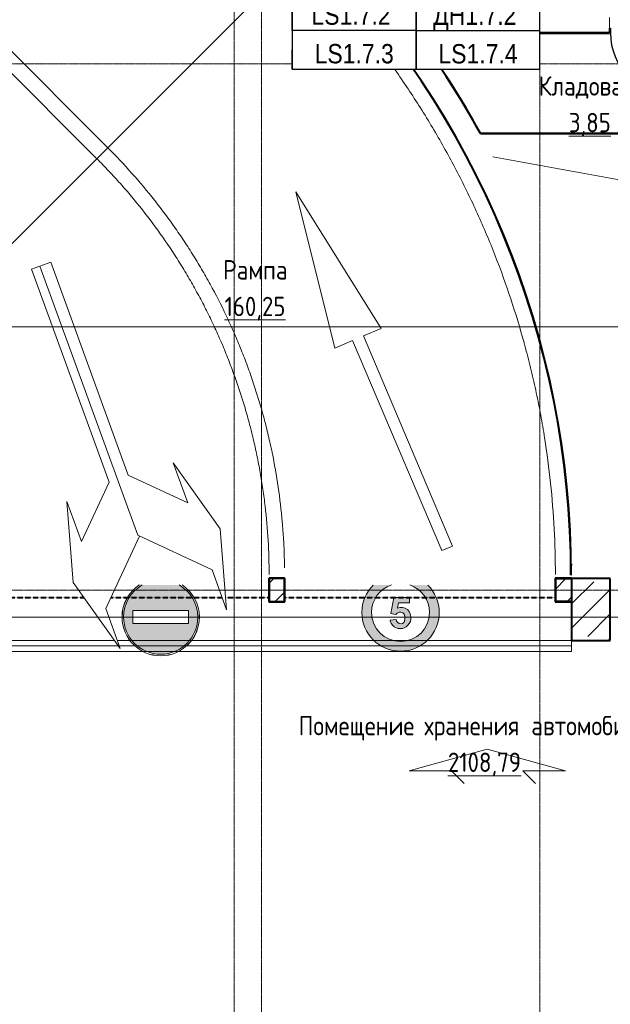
# Model space of a CAD drawing. Header units: millimetres. Extents: x -290 to 116110, y -2975 to 80225.
# Tile 128 of 247: x 48466 to 56100, y 43108 to 55832. Entities that reach past the tile are written whole.
import ezdxf
from ezdxf.enums import TextEntityAlignment as Align

# ---------------------------------------------------------------- set-up
doc = ezdxf.new("R2018")
doc.units = ezdxf.units.MM
doc.set_wipeout_variables(frame=1)
for name, pattern in [('ADSK_Линия сетки', [25, 20, -2.5, 0, -2.5]), ('ADSK_Линия сетки_2_', [25, 20, -2.5, 0, -2.5]), ('ADSK_Штриховая_ш3 п1_5', [4.5, 3, -1.5]), ('Штрих_3_1_5_', [4.5, 3, -1.5]), ('Штрихпунктир 15 х 2 х 2 мм', [19, 15, -2, 0, -2])]:
    doc.linetypes.add(name, pattern=pattern)
doc.layers.add('_Разделитель помещений_', color=4, linetype='ADSK_Штриховая_ш3 п1_5', lineweight=40, true_color=0x00ffff)
for name, color, linetype, lineweight in [('Двери', 7, 'Continuous', 18), ('Каркас_Импост', 7, 'Continuous', 30), ('КИП_выноска', 6, 'Continuous', 25), ('Марки помещений', 7, 'Continuous', 20), ('Монтажный зазор', 7, 'Continuous', 30), ('Несущие колонны', 7, 'Continuous', 18), ('Оборудование', 7, 'Continuous', 18), ('Оси', 7, 'Continuous', 9), ('Панель', 7, 'Continuous', 30), ('Парковка', 7, 'Continuous', 18), ('Перекрытия', 7, 'Continuous', 18), ('Стены разрез', 7, 'Continuous', 40), ('Тонкие линии', 7, 'Continuous', 18)]:
    doc.layers.add(name, color=color, linetype=linetype, lineweight=lineweight)
doc.styles.add('Arial', font='arial.ttf', dxfattribs={"width": 0.85, "height": 350})
doc.styles.add('GOST 2.304', font='simplex.shx', dxfattribs={"width": 0.65, "oblique": 15})
doc.styles.add('GOST Common', font='GOST_Common.ttf', dxfattribs={"width": 0.9, "height": 250})
doc.styles.get("Standard").update_dxf_attribs({"font": 'arial.ttf'})

# ---------------------------------------------------------------- blocks, each defined once
blk = doc.blocks.new('101_Дверь_Однопольная - _ПЧ_740х2100_Кладовая_Пр-3601929-B2_-11_400__На лист секция 4_-11_400')
at = {"layer": 'Каркас_Импост', "color": 253, "true_color": 0xaaaaaa}
for p, q in [((-400, 100), (-390, 100)), ((-400, 40), (-400, 100)), ((-389, 40), (-400, 40)), ((-390, 100), (-390, 60)), ((-390, 60), (-389, 60)), ((-389, 60), (-389, 40)), ((389, 60), (390, 60)), ((389, 40), (389, 60)), ((400, 40), (389, 40)), ((390, 100), (400, 100)), ((390, 60), (390, 100)), ((400, 100), (400, 40))]:
    blk.add_line(p, q, dxfattribs=at)
at = {"layer": 'Монтажный зазор', "color": 253, "true_color": 0xaaaaaa}
for p, q in [((-401, 100), (-400, 100)), ((-401, 40), (-401, 100)), ((-400, 40), (-401, 40)), ((-400, 100), (-400, 40)), ((400, 40), (400, 100)), ((400, 100), (401, 100)), ((401, 40), (400, 40)), ((401, 100), (401, 40))]:
    blk.add_line(p, q, dxfattribs=at)
at = {"layer": 'Панель', "color": 253, "true_color": 0xaaaaaa}
for p, q in [((-390, 880), (-350, 880)), ((-390, 100), (-390, 880)), ((-350, 880), (-350, 100)), ((-350, 100), (-390, 100))]:
    blk.add_line(p, q, dxfattribs=at)
blk.add_arc((-390, 100), 780, 0, 90, dxfattribs=at)
blk = doc.blocks.new('Канал RECYFIX - PolyMax Basic ЛВ-10_16_16-ПП-3515387-B2_-11_400__На лист секция 4_-11_400')
at = {"layer": 'Оборудование', "color": 253, "lineweight": 9, "true_color": 0xaaaaaa}
for p, q in [((0, 73), (2502, 73)), ((0, -73), (0, 73)), ((0, 0), (2554, 0)), ((2539, 73), (8410, 73)), ((2566, 0), (8410, 0)), ((8410, 73), (8410, -73)), ((8410, -73), (0, -73))]:
    blk.add_line(p, q, dxfattribs=at)
blk = doc.blocks.new('199_Паркинг_Дорожная разметка - Стрелка_Поворот-4798527-B2_-11_400__На лист секция 4_-11_400')
at = {"layer": 'Парковка', "color": 253, "true_color": 0xaaaaaa}
for p, q in [((495, 1490), (215, 2500)), ((215, 2500), (215, 1950)), ((215, 1950), (51, 1786)), ((215, 480), (495, 1490)), ((51, 866), (215, 1030)), ((215, 1030), (215, 480)), ((-535, -1741), (-535, -2500)), ((-385, -2500), (-385, -1741)), ((-535, -2500), (-385, -2500))]:
    blk.add_line(p, q, dxfattribs=at)
blk = doc.blocks.new('199_Паркинг_Дорожные знаки - Въезд запрещен-5478925-B2_-11_400__На лист секция 4_-11_400')
at = {"layer": 'Парковка', "true_color": 0xffe2e2}
h = blk.add_hatch(color=7, dxfattribs=at)
h.paths.add_polyline_path([(-77, -470), (90, -470), (148, -456), (218, -427), (282, -388), (339, -339), (388, -282), (427, -218), (456, -148), (473, -75), (479, 0), (473, 75), (456, 148), (427, 218), (388, 282), (339, 339), (282, 388), (237, 415), (-237, 415), (-282, 388), (-339, 339), (-388, 282), (-427, 218), (-456, 148), (-473, 75), (-479, 0), (-473, -75), (-456, -148), (-427, -218), (-388, -282), (-339, -339), (-282, -388), (-218, -427), (-144, -457), (-89, -470)])
h.paths.add_polyline_path([(168, -470), (227, -446), (294, -405), (354, -354), (405, -294), (446, -227), (476, -155), (494, -78), (500, 0), (494, 78), (476, 155), (446, 227), (405, 294), (354, 354), (294, 405), (293, 404), (353, 353), (404, 293), (445, 227), (475, 154), (493, 78), (499, 0), (493, -78), (475, -154), (445, -227), (404, -293), (353, -353), (293, -404), (227, -445), (167, -470)])
h.paths.add_polyline_path([(-166, -470), (-227, -445), (-293, -404), (-353, -353), (-404, -293), (-445, -227), (-475, -154), (-493, -78), (-499, 0), (-493, 78), (-475, 154), (-445, 227), (-404, 293), (-353, 353), (-293, 404), (-294, 405), (-354, 354), (-405, 294), (-446, 227), (-476, 155), (-494, 78), (-500, 0), (-494, -78), (-476, -155), (-446, -227), (-405, -294), (-354, -354), (-294, -405), (-227, -446), (-167, -470)])
h.paths.add_polyline_path([(208, -84), (-359, -84), (-359, 84), (359, 84), (359, -84)])
at = {"layer": 'Парковка', "color": 253, "true_color": 0xaaaaaa}
for p, q in [((359, 84), (-359, 84)), ((-359, 84), (-359, -84)), ((-359, -84), (-359, 84)), ((-359, 84), (359, 84)), ((359, -84), (359, 84)), ((359, 84), (359, -84)), ((-359, -84), (359, -84)), ((359, -84), (-359, -84))]:
    blk.add_line(p, q, dxfattribs=at)
for radius, start, end in [(500, 123.6967, 180), (499, 123.5446, 180), (499, 123.5446, 180), (479, 119.7354, 180), (479, 119.7354, 180), (479, 0, 60.2646), (479, 360, 60.2646), (499, 360, 56.4554), (499, 0, 56.4554), (500, 360, 56.3033), (500, 180, 360), (499, 180, 360), (499, 180, 0), (479, 180, 0), (479, 180, 360)]:
    blk.add_arc((0, 0), radius, start, end, dxfattribs=at)
blk = doc.blocks.new('199_Паркинг_Дорожные знаки - Ограничение скорости - 5-5478927-B2_-11_400__На лист секция 4_-11_400')
at = {"layer": 'Парковка', "true_color": 0xffe2e2}
blk.add_hatch(color=7, dxfattribs=at).paths.add_polyline_path([(0, -500), (78, -494), (155, -476), (227, -446), (294, -405), (354, -354), (405, -294), (446, -227), (476, -155), (494, -78), (500, 0), (494, 78), (476, 155), (446, 227), (405, 294), (352, 355), (118, 355), (128, 352), (187, 325), (241, 287), (287, 241), (325, 187), (352, 128), (369, 65), (375, 0), (369, -65), (352, -128), (325, -188), (287, -241), (241, -287), (187, -325), (128, -352), (65, -369), (0, -375), (-65, -369), (-128, -352), (-188, -325), (-241, -287), (-287, -241), (-325, -188), (-352, -128), (-369, -65), (-375, 0), (-369, 65), (-352, 128), (-325, 187), (-283, 245), (-241, 287), (-188, 325), (-128, 352), (-118, 355), (-352, 355), (-354, 354), (-405, 294), (-446, 227), (-476, 155), (-494, 78), (-500, 0), (-494, -78), (-476, -155), (-446, -227), (-405, -294), (-354, -354), (-294, -405), (-227, -446), (-155, -476), (-77, -494)])
at = {"layer": 'Парковка', "true_color": 0xe2e2e2}
blk.add_hatch(color=254, dxfattribs=at).paths.add_polyline_path([(5, -208), (40, -200), (71, -185), (94, -166), (113, -142), (126, -115), (133, -86), (133, -52), (126, -19), (111, 11), (89, 36), (66, 52), (41, 63), (13, 66), (-14, 64), (-40, 54), (-27, 123), (117, 123), (117, 193), (-85, 193), (-125, -13), (-63, -25), (-51, -12), (-37, -3), (-20, 3), (-3, 5), (15, 2), (31, -5), (40, -12), (47, -21), (52, -34), (53, -42), (53, -71), (53, -100), (51, -112), (47, -123), (39, -133), (29, -140), (18, -145), (6, -147), (-10, -145), (-24, -139), (-37, -130), (-47, -119), (-54, -105), (-58, -90), (-134, -98), (-131, -119), (-123, -138), (-106, -163), (-84, -183), (-58, -198), (-30, -206)])
at = {"layer": 'Парковка', "color": 253, "true_color": 0xaaaaaa}
for p, q in [((-125, -13), (-85, 193)), ((-85, 193), (-125, -13)), ((-85, 193), (117, 193)), ((117, 193), (-85, 193)), ((117, 193), (117, 123)), ((117, 123), (117, 193)), ((-27, 123), (-40, 54)), ((-40, 54), (-27, 123)), ((117, 123), (-27, 123)), ((-27, 123), (117, 123)), ((-134, -98), (-58, -90)), ((-58, -90), (-134, -98)), ((-63, -25), (-125, -13)), ((-125, -13), (-63, -25))]:
    blk.add_line(p, q, dxfattribs=at)
for centre, radius, start, end in [((0, 0), 500, 134.7445, 180), ((0, 0), 375, 108.4542, 180), ((0, 0), 375, 108.4542, 180), ((0, 0), 375, 360, 71.5458), ((0, 0), 375, 0, 71.5458), ((0, 0), 500, 360, 45.2555), ((0, 0), 500, 180, 360), ((0, 0), 375, 180, 360), ((0, 0), 375, 180, 0), ((-5, -67), 71.3, 59.6538, 144.3462), ((-5, -67), 71.3, 59.6538, 144.3462), ((11, -48), 115, 47.5157, 116.4843), ((11, -48), 115, 47.5157, 116.4843), ((-6, -67), 141, 352.4843, 47.5157), ((-6, -67), 141, 352.4843, 47.5157), ((-34, -92), 100, 183.3498, 207.5157), ((-34, -92), 100, 183.3498, 207.5157), ((6, -83), 64, 186.6806, 270), ((6, -83), 64, 186.6806, 270), ((6, -100), 47.1, 270, 0), ((6, -100), 47.1, 270, 0), ((8, -44), 44.4, 2.3462, 59.6538), ((8, -44), 44.4, 2.3462, 59.6538), ((-653, -71), 707, 357.6538, 2.3462), ((-653, -71), 707, 357.6538, 2.3462), ((-6, -67), 141, 303.5157, 352.4843), ((-6, -67), 141, 303.5157, 352.4843), ((-8, -79), 129, 207.5157, 260.4843), ((-8, -79), 129, 207.5157, 260.4843), ((-6, -67), 141, 260.4843, 303.5157), ((-6, -67), 141, 260.4843, 303.5157)]:
    blk.add_arc(centre, radius, start, end, dxfattribs=at)
blk = doc.blocks.new('199_Паркинг_Дорожная разметка - Стрелка_Поворот-5482904-B2_-11_400__На лист секция 4_-11_400')
at = {"layer": 'Парковка', "color": 253, "true_color": 0xaaaaaa}
for p, q in [((-535, 2500), (-385, 2500)), ((-535, -1200), (-535, 2500)), ((-385, 2500), (-385, -430)), ((-385, -430), (215, -1030)), ((215, -480), (495, -1490)), ((215, -1030), (215, -480)), ((215, -1950), (-535, -1200)), ((495, -1490), (215, -2500)), ((215, -2500), (215, -1950))]:
    blk.add_line(p, q, dxfattribs=at)
blk = doc.blocks.new('199_Паркинг_Дорожная разметка - Стрелка_Поворот-V72-B2_-11_400__На лист секция 4_-11_400')
at = {"layer": 'Парковка', "color": 253, "true_color": 0xaaaaaa}
for p, q in [((495, 1490), (215, 2500)), ((215, 2500), (215, 1950)), ((215, 1950), (-516, 1220)), ((215, 480), (495, 1490)), ((-385, 430), (215, 1030)), ((215, 1030), (215, 480)), ((-385, -2500), (-385, 430)), ((-496, -2500), (-385, -2500))]:
    blk.add_line(p, q, dxfattribs=at)
blk = doc.blocks.new('199_Паркинг_Дорожная разметка - Стрелка_Прямое_Движение-4798525-B2_-11_400__На лист секция 4_-11_400')
at = {"layer": 'Парковка', "color": 253, "true_color": 0xaaaaaa}
for p, q in [((0, 2504), (-324, 450)), ((324, 450), (0, 2504)), ((-324, 450), (-75, 450)), ((-75, 450), (-75, -2500)), ((75, -2500), (75, 450)), ((75, 450), (324, 450)), ((-75, -2500), (75, -2500))]:
    blk.add_line(p, q, dxfattribs=at)
blk = doc.blocks.new('135_SLK_GD_AR_rvt-1-B2_-11_400__На лист секция 4_-11_400')
at = {"layer": '_Разделитель помещений_', "color": 131, "linetype": 'Штрих_3_1_5_', "true_color": 0xaaffff}
for p, q in [((-13080000, -9250215), (-13080000, -9250160)), ((-13086300, -9250600), (-13087410, -9250600)), ((-13084516, -9250600), (-13085956, -9250600)), ((-13083910, -9250600), (-13084472, -9250600)), ((-13080210, -9250600), (-13083710, -9250600))]:
    blk.add_line(p, q, dxfattribs=at)
at = {"layer": 'Перекрытия', "color": 253, "true_color": 0xaaaaaa}
for p, q in [((-13085994, -9244785), (-13088939, -9241840)), ((-13089080, -9241982), (-13086136, -9244926)), ((-13085994, -9244785), (-13083519, -9242310)), ((-13083519, -9242310), (-13085994, -9244785)), ((-13079510, -9243100), (-13079510, -9243240)), ((-13079510, -9243300), (-13082009, -9243300)), ((-13082009, -9243300), (-13082008, -9243302)), ((-13081177, -9244598), (-13081176, -9244600)), ((-13081176, -9244600), (-13078610, -9244600)), ((-13086136, -9244926), (-13085994, -9244785)), ((-13085994, -9244785), (-13086136, -9244926)), ((-13088611, -9247401), (-13086136, -9244926)), ((-13086136, -9244926), (-13088611, -9247401)), ((-13080500, -9246977), (-13080498, -9246986))]:
    blk.add_line(p, q, dxfattribs=at)
blk.add_arc((-13091510, -9250300), 11500, 16.2477, 16.3658, dxfattribs=at)
for points, knots in [([(-13083519, -9242310), (-13083450, -9242380), (-13083312, -9242521), (-13083044, -9242811), (-13082788, -9243111), (-13082544, -9243421), (-13082367, -9243658), (-13082196, -9243899), (-13082032, -9244145), (-13081874, -9244395), (-13081722, -9244650), (-13081578, -9244908), (-13081440, -9245170), (-13081309, -9245435), (-13081144, -9245793), (-13080955, -9246249), (-13080758, -9246807), (-13080618, -9247280), (-13080521, -9247662), (-13080455, -9247951), (-13080398, -9248241), (-13080331, -9248630), (-13080241, -9249314), (-13080210, -9249906), (-13080210, -9250300)], [-1, -1, -1, -1, -0.966667, -0.933333, -0.866667, -0.833333, -0.8, -0.766667, -0.733333, -0.7, -0.666667, -0.633333, -0.6, -0.566667, -0.533333, -0.466667, -0.4, -0.333333, -0.3, -0.266667, -0.233333, -0.2, -0.133333, 0, 0, 0, 0]), ([(-13083710, -9250215), (-13083711, -9250168), (-13083713, -9250045), (-13083722, -9249847), (-13083744, -9249545), (-13083788, -9249169), (-13083853, -9248797), (-13083919, -9248501), (-13083974, -9248281), (-13084036, -9248063), (-13084105, -9247847), (-13084179, -9247632), (-13084260, -9247420), (-13084347, -9247210), (-13084470, -9246934), (-13084606, -9246664), (-13084754, -9246400), (-13084870, -9246205), (-13084992, -9246014), (-13085119, -9245826), (-13085252, -9245642), (-13085436, -9245402), (-13085680, -9245112), (-13085887, -9244892), (-13085994, -9244785)], [-0.986123, -0.986123, -0.986123, -0.986123, -0.962963, -0.9259259, -0.8888889, -0.8148148, -0.7407407, -0.7037037, -0.6666667, -0.6296296, -0.5925926, -0.5555556, -0.5185185, -0.4814815, -0.4444444, -0.3703704, -0.3333333, -0.2962963, -0.2592593, -0.2222222, -0.1851852, -0.1481481, -0.0740741, 0, 0, 0, 0]), ([(-13086136, -9244926), (-13086084, -9244978), (-13085981, -9245084), (-13085831, -9245247), (-13085639, -9245470), (-13085410, -9245759), (-13085199, -9246061), (-13085040, -9246310), (-13084927, -9246500), (-13084819, -9246693), (-13084717, -9246889), (-13084621, -9247088), (-13084530, -9247290), (-13084446, -9247494), (-13084341, -9247769), (-13084248, -9248049), (-13084168, -9248333), (-13084113, -9248547), (-13084066, -9248763), (-13084024, -9248980), (-13083989, -9249199), (-13083950, -9249491), (-13083918, -9249858), (-13083910, -9250153), (-13083910, -9250300)], [-1, -1, -1, -1, -0.962963, -0.925926, -0.888889, -0.814815, -0.740741, -0.703704, -0.666667, -0.62963, -0.592593, -0.555556, -0.518519, -0.481481, -0.444444, -0.37037, -0.333333, -0.296296, -0.259259, -0.222222, -0.185185, -0.148148, -0.074074, 0, 0, 0, 0]), ([(-13080620, -9246604), (-13080580, -9246723), (-13080503, -9246961), (-13080400, -9247323), (-13080308, -9247689), (-13080229, -9248056), (-13080161, -9248427), (-13080106, -9248799), (-13080063, -9249173), (-13080032, -9249548), (-13080015, -9249896), (-13080011, -9250118), (-13080010, -9250215)], [0.5833333, 0.5833333, 0.5833333, 0.5833333, 0.625, 0.6666667, 0.7083333, 0.75, 0.7916667, 0.8333333, 0.875, 0.9166667, 0.9583333, 0.9905897, 0.9905897, 0.9905897, 0.9905897]), ([(-13080227, -9248075), (-13080226, -9248081), (-13080215, -9248137), (-13080204, -9248192), (-13080195, -9248242)], [-0.25205437, -0.25205437, -0.25205437, -0.25205437, -0.25, -0.23340772, -0.23340772, -0.23340772, -0.23340772])]:
    blk.add_open_spline(points, degree=3, knots=knots, dxfattribs=at)
for points in [[(-13080682, -9246425), (-13080682, -9246425), (-13080682, -9246426), (-13080682, -9246426)], [(-13080615, -9246619), (-13080614, -9246620), (-13080614, -9246622), (-13080613, -9246623)], [(-13080579, -9246727), (-13080573, -9246745), (-13080567, -9246764), (-13080561, -9246782)], [(-13080500, -9246979), (-13080499, -9246982), (-13080498, -9246984), (-13080497, -9246987)], [(-13080481, -9247043), (-13080471, -9247076), (-13080461, -9247109), (-13080452, -9247143)], [(-13080397, -9247341), (-13080396, -9247346), (-13080395, -9247350), (-13080393, -9247354)], [(-13080388, -9247374), (-13080377, -9247418), (-13080365, -9247462), (-13080354, -9247506)], [(-13080306, -9247707), (-13080293, -9247762), (-13080281, -9247817), (-13080269, -9247873)], [(-13080160, -9248447), (-13080151, -9248502), (-13080142, -9248557), (-13080134, -9248613)], [(-13080105, -9248821), (-13080098, -9248876), (-13080091, -9248931), (-13080085, -9248986)], [(-13080063, -9249196), (-13080058, -9249251), (-13080053, -9249306), (-13080048, -9249360)], [(-13080033, -9249572), (-13080029, -9249631), (-13080026, -9249690), (-13080023, -9249749)], [(-13080015, -9249948), (-13080013, -9250009), (-13080012, -9250070), (-13080011, -9250131)]]:
    blk.add_open_spline(points, degree=3, dxfattribs=at)
at = {"layer": 'Стены разрез', "color": 253, "true_color": 0xaaaaaa}
for p, q in [((-13082009, -9243300), (-13082012, -9243300)), ((-13079510, -9243300), (-13082009, -9243300)), ((-13082008, -9243302), (-13079510, -9243302)), ((-13079510, -9243302), (-13079510, -9243300)), ((-13081178, -9244600), (-13081176, -9244600)), ((-13078711, -9244598), (-13081177, -9244598)), ((-13081176, -9244600), (-13078711, -9244600)), ((-13083912, -9250350), (-13083912, -9250652)), ((-13083910, -9250350), (-13083912, -9250350)), ((-13083710, -9250348), (-13083910, -9250348)), ((-13083910, -9250348), (-13083910, -9250350)), ((-13083710, -9250350), (-13083710, -9250348)), ((-13083708, -9250350), (-13083710, -9250350)), ((-13083708, -9250652), (-13083708, -9250350)), ((-13080210, -9250348), (-13080212, -9250348)), ((-13080212, -9250348), (-13080212, -9250650)), ((-13080001, -9250348), (-13080210, -9250348)), ((-13080210, -9250650), (-13080210, -9250350)), ((-13080210, -9250350), (-13080001, -9250350)), ((-13080008, -9250304), (-13080006, -9250304)), ((-13080001, -9250350), (-13080001, -9250348)), ((-13083912, -9250652), (-13083910, -9250652)), ((-13083910, -9250652), (-13083710, -9250652)), ((-13083710, -9250652), (-13083708, -9250652)), ((-13080212, -9250650), (-13080212, -9250652)), ((-13080212, -9250652), (-13080002, -9250652)), ((-13080002, -9250650), (-13080210, -9250650)), ((-13080000, -9250650), (-13080002, -9250650)), ((-13080002, -9250652), (-13080002, -9251150)), ((-13080002, -9251150), (-13080002, -9251152)), ((-13080002, -9251152), (-13079500, -9251152))]:
    blk.add_line(p, q, dxfattribs=at)
at = {"layer": 'Стены разрез', "color": 253, "true_color": 0xaaaaaa, "flags": 128}
blk.add_lwpolyline([(-13081177, -9244598), (-13081369, -9244264), (-13081571, -9243937), (-13081784, -9243616), (-13082008, -9243302)], dxfattribs=at)
at = {"layer": 'Стены разрез', "color": 253, "true_color": 0xaaaaaa}
for radius, start, end in [(11498, 0, 45.0001), (11500, 0, 45.0001), (11798, 28.9087, 36.4131)]:
    blk.add_arc((-13091506, -9250304), radius, start, end, dxfattribs=at)
at = {"layer": 'Тонкие линии', "color": 253, "true_color": 0xaaaaaa}
blk.add_line((-13081018, -9244900), (-13079127, -9245246), dxfattribs=at)
at = {"layer": 'Двери', "color": 253, "lineweight": 18, "true_color": 0xaaaaaa, "rotation": 180}
blk.add_blockref('101_Дверь_Однопольная - _ПЧ_740х2100_Кладовая_Пр-3601929-B2_-11_400__На лист секция 4_-11_400', (-13079109, -9243200), dxfattribs=at)
at = {"layer": 'Оборудование', "color": 253, "lineweight": 18, "true_color": 0xaaaaaa}
blk.add_blockref('Канал RECYFIX - PolyMax Basic ЛВ-10_16_16-ПП-3515387-B2_-11_400__На лист секция 4_-11_400', (-13088410, -9251223), dxfattribs=at)
at = {"layer": 'Парковка', "color": 253, "lineweight": 18, "true_color": 0xaaaaaa}
for name, p, rotation in [('199_Паркинг_Дорожная разметка - Стрелка_Прямое_Движение-4798525-B2_-11_400__На лист секция 4_-11_400', (-13082585, -9247660), 22.99999999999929), ('199_Паркинг_Дорожная разметка - Стрелка_Поворот-5482904-B2_-11_400__На лист секция 4_-11_400', (-13085516, -9248480), 19.99999999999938), ('199_Паркинг_Дорожная разметка - Стрелка_Поворот-V72-B2_-11_400__На лист секция 4_-11_400', (-13086486, -9248833), 199.9999999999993), ('199_Паркинг_Дорожная разметка - Стрелка_Поворот-4798527-B2_-11_400__На лист секция 4_-11_400', (-13079601, -9253051), 89.99999999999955)]:
    blk.add_blockref(name, p, dxfattribs=dict(at, rotation=rotation))
for name, p in [('199_Паркинг_Дорожные знаки - Въезд запрещен-5478925-B2_-11_400__На лист секция 4_-11_400', (-13085311, -9250850)), ('199_Паркинг_Дорожные знаки - Ограничение скорости - 5-5478927-B2_-11_400__На лист секция 4_-11_400', (-13082211, -9250790))]:
    blk.add_blockref(name, p, dxfattribs=at)
blk = doc.blocks.new('Бетон-Прямоугольная-Колонна - CLM_Подземные этажи_В40-800х500-1524428-B2_-11_400__На лист секция 4_-11_400')
at = {"layer": 'Несущие колонны', "lineweight": 9, "true_color": 0xaaaaaa}
h = blk.add_hatch(dxfattribs=at)
h.set_pattern_fill('FP_17', color=253, style=0, pattern_type=2)
h.set_pattern_definition([(135, (-9250750.3, 13079749.66), (-314.308964, -314.308964), []), (135, (-9250750.3, 13080063.97), (-314.308964, -314.308964), [555.625, -111.125, 3.353, -107.772])])
h.paths.add_polyline_path([(400, -74), (400, 250), (-400, 250), (-400, -250), (400, -250)])
at = {"layer": 'Несущие колонны', "color": 253, "lineweight": 40, "true_color": 0xaaaaaa}
for p, q in [((400, 250), (-400, 250)), ((-400, 250), (-400, -250)), ((400, -250), (400, 250)), ((-400, -250), (400, -250))]:
    blk.add_line(p, q, dxfattribs=at)
blk = doc.blocks.new('Бетон-Прямоугольная-Колонна - CLM_Подземные этажи_В40-200х300-2006354-B2_-11_400__На лист секция 4_-11_400')
at = {"layer": 'Несущие колонны', "lineweight": 9, "true_color": 0xaaaaaa}
h = blk.add_hatch(dxfattribs=at)
h.set_pattern_fill('FP_73', color=253, style=0, pattern_type=2)
h.set_pattern_definition([(135, (-9250500.3, 13083809.66), (-314.308964, -314.308964), []), (135, (-9250500.3, 13084123.97), (-314.308964, -314.308964), [555.625, -111.125, 3.353, -107.772])])
h.paths.add_polyline_path([(150, 100), (-150, 100), (-150, -100), (150, -100)])
at = {"layer": 'Несущие колонны', "color": 253, "lineweight": 40, "true_color": 0xaaaaaa}
for p, q in [((150, 100), (-150, 100)), ((-150, 100), (-150, -100)), ((150, -100), (150, 100)), ((-150, -100), (150, -100))]:
    blk.add_line(p, q, dxfattribs=at)
blk = doc.blocks.new('135_SLK_GD_KR_rvt-1-B2_-11_400__На лист секция 4_-11_400')
at = {"layer": 'Несущие колонны', "lineweight": 9, "true_color": 0xaaaaaa}
h = blk.add_hatch(dxfattribs=at)
h.set_pattern_fill('FP_12', color=253, style=0, pattern_type=2)
h.set_pattern_definition([(45, (0, 0), (-314.308964, 314.308964), []), (45, (314.3, 0), (-314.308964, 314.308964), [555.625, -111.125, 3.353, -107.772])])
h.paths.add_polyline_path([(-13080000, -9250650), (-13080000, -9250350), (-13080210, -9250350), (-13080210, -9250650), (-13080176, -9250650)])
at = {"layer": 'Несущие колонны', "color": 253, "lineweight": 40, "true_color": 0xaaaaaa}
for p, q in [((-13080000, -9250350), (-13080210, -9250350)), ((-13080210, -9250350), (-13080210, -9250650)), ((-13080210, -9250650), (-13080000, -9250650))]:
    blk.add_line(p, q, dxfattribs=at)
at = {"layer": 'Оси', "color": 254, "linetype": 'Штрихпунктир 15 х 2 х 2 мм', "true_color": 0xcccccc}
blk.add_line((-13132713, -9247100), (-13037493, -9247100), dxfattribs=at)
at = {"layer": 'Оси', "color": 254, "linetype": 'ADSK_Линия сетки_2_', "true_color": 0xe5e5e5}
blk.add_line((-13132713, -9250850), (-13037493, -9250850), dxfattribs=at)
at = {"layer": 'Несущие колонны', "color": 7, "lineweight": 18, "true_color": 0xffffff, "rotation": 269.9999999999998}
for name, p in [('Бетон-Прямоугольная-Колонна - CLM_Подземные этажи_В40-200х300-2006354-B2_-11_400__На лист секция 4_-11_400', (-13083810, -9250500)), ('Бетон-Прямоугольная-Колонна - CLM_Подземные этажи_В40-800х500-1524428-B2_-11_400__На лист секция 4_-11_400', (-13079750, -9250750))]:
    blk.add_blockref(name, p, dxfattribs=at)
blk = doc.blocks.new('A$Cc005853f')
at = {"layer": 'Оси', "color": 253, "linetype": 'ADSK_Линия сетки', "true_color": 0xaaaaaa}
for p, q in [((49153.1, 2607.6), (49153.1, 76891.9)), ((49503.1, 2607.6), (49503.1, 76892)), ((53103.1, 2607.6), (53103.1, 76892.2)), ((96019.7, 54339.4), (2670.9, 54339.4)), ((96019.7, 50939.4), (2671.1, 50939.4)), ((96019.7, 47539.4), (2671.3, 47539.4)), ((96019.7, 47189.4), (2671.4, 47189.4))]:
    blk.add_line(p, q, dxfattribs=at)
at = {"lineweight": 5}
for name in ['135_SLK_GD_KR_rvt-1-B2_-11_400__На лист секция 4_-11_400', '135_SLK_GD_AR_rvt-1-B2_-11_400__На лист секция 4_-11_400']:
    blk.add_blockref(name, (13133512.8, 9298039.8), dxfattribs=at)
at = {"layer": 'Марки помещений', "lineweight": 9, "char_height": 250, "attachment_point": 1, "style": 'GOST Common'}
for s, insert, width in [('Кладовая', (53087.1, 54179), 1623.417), ('\\L3,85', (53476.8, 53705.8), 678.228), ('Рампа', (49007.1, 51802.9), 1060.633), ('\\L160,25', (49027.8, 51329.7), 1010.126), ('автомобилей', (52991.6, 45912.4), 2236.708), ('Помещение', (49985.2, 45912.4), 1875.949), ('хранения', (51610.4, 45912.4), 1580.126), ('\\L2108,79', (51914.4, 45439.2), 1204.936)]:
    blk.add_mtext(s, dxfattribs=dict(at, insert=insert, width=width))
blk = doc.blocks.new('*U339')
at = {"color": 0, "linetype": 'Continuous', "lineweight": 30, "ltscale": 75, "width": 0.85, "flags": 104}
blk.add_attdef('ПРИМЕЧАНИЕ_1', text='', height=2.5, dxfattribs=at).set_placement((8, 3.61), align=Align.BOTTOM_CENTER)
at = {"color": 0, "lineweight": 30, "width": 0.85, "flags": 104}
blk.add_attdef('ПРИМЕЧАНИЕ_2', text='', height=2.5, dxfattribs=at).set_placement((8, -7.53), align=Align.BOTTOM_CENTER)
at = {"color": 0, "lineweight": 30, "style": 'GOST 2.304', "width": 0.85}
for tag, p in [('ИМЯ_КАБЕЛЯ_2', (8, -7.5)), ('ИМЯ_КАБЕЛЯ_3', (8, -12.5)), ('ИМЯ_КАБЕЛЯ_4', (8, -17.5)), ('ИМЯ_КАБЕЛЯ_5', (8, -22.5)), ('ИМЯ_КАБЕЛЯ_6', (8, -27.5)), ('ИМЯ_КАБЕЛЯ_7', (8, -32.5)), ('ИМЯ_КАБЕЛЯ_8', (8, -37.5)), ('ИМЯ_КАБЕЛЯ_9', (8, -42.5))]:
    blk.add_attdef(tag, text='', height=2.5, dxfattribs=at).set_placement(p, align=Align.BOTTOM_CENTER)
at = {"linetype": 'Continuous'}
blk.add_wipeout([(0, 2.5), (16, 2.5), (16, -2.5), (0, -2.5)], dxfattribs=at)
at = {"color": 0}
blk.add_line((0, -2.5), (0, 0), dxfattribs=at)
at = {"color": 0, "linetype": 'Continuous'}
blk.add_lwpolyline([(0, -2.5), (16, -2.5), (16, 2.5), (0, 2.5)], close=True, dxfattribs=at)
at = {"color": 0, "lineweight": 30, "style": 'GOST 2.304', "width": 0.85}
blk.add_attdef('ИМЯ_КАБЕЛЯ_1', text='', height=2.5, dxfattribs=at).set_placement((8, -2.5), align=Align.BOTTOM_CENTER)

msp = doc.modelspace()

# ---------------------------------------------------------------- block references
msp.add_blockref('A$Cc005853f', (2087, 922))

# ---------------------------------------------------------------- next in the draw order: block references
at = {"layer": 'КИП_выноска'}
ref = msp.add_blockref('*U339', (51990, 56441), dxfattribs=dict(at, xscale=100, yscale=100, zscale=100))
lines = msp.add_mtext('\\W0.8500;', dxfattribs={"layer": '0', "color": 0, "linetype": 'Continuous', "lineweight": 30, "ltscale": 75, "insert": (52790, 56802), "char_height": 2.5, "attachment_point": 1})
ref.add_attrib('ПРИМЕЧАНИЕ_1', '', (52790, 56802), dxfattribs={"flags": 104}).embed_mtext(lines)
ref.add_attrib('ИМЯ_КАБЕЛЯ_1', 'LS1.7.1 ', dxfattribs={"layer": '0', "color": 0, "lineweight": 30, "height": 250, "style": 'Arial', "width": 0.85}).set_placement((52790, 56191), align=Align.BOTTOM_CENTER)
lines = msp.add_mtext('\\W0.8500;', dxfattribs={"layer": '0', "color": 0, "lineweight": 30, "insert": (52790, 55688), "char_height": 2.5, "attachment_point": 1})
ref.add_attrib('ПРИМЕЧАНИЕ_2', '', (52790, 55688), dxfattribs={"flags": 104}).embed_mtext(lines)

# ---------------------------------------------------------------- next in the draw order: block references
ref = msp.add_blockref('*U339', (51990, 55942), dxfattribs=dict(at, xscale=100, yscale=100, zscale=100))
lines = msp.add_mtext('\\W0.8500;', dxfattribs={"layer": '0', "color": 0, "linetype": 'Continuous', "lineweight": 30, "ltscale": 75, "insert": (52790, 56303), "char_height": 2.5, "attachment_point": 1})
ref.add_attrib('ПРИМЕЧАНИЕ_1', '', (52790, 56303), dxfattribs={"flags": 104}).embed_mtext(lines)
ref.add_attrib('ИМЯ_КАБЕЛЯ_1', 'LS1.7.2 ', dxfattribs={"layer": '0', "color": 0, "lineweight": 30, "height": 250, "style": 'Arial', "width": 0.85}).set_placement((52790, 55692), align=Align.BOTTOM_CENTER)
lines = msp.add_mtext('\\W0.8500;', dxfattribs={"layer": '0', "color": 0, "lineweight": 30, "insert": (52790, 55189), "char_height": 2.5, "attachment_point": 1})
ref.add_attrib('ПРИМЕЧАНИЕ_2', '', (52790, 55189), dxfattribs={"flags": 104}).embed_mtext(lines)

# ---------------------------------------------------------------- next in the draw order: block references
ref = msp.add_blockref('*U339', (51990, 55443), dxfattribs=dict(at, xscale=100, yscale=100, zscale=100))
lines = msp.add_mtext('\\W0.8500;', dxfattribs={"layer": '0', "color": 0, "linetype": 'Continuous', "lineweight": 30, "ltscale": 75, "insert": (52790, 55804), "char_height": 2.5, "attachment_point": 1})
ref.add_attrib('ПРИМЕЧАНИЕ_1', '', (52790, 55804), dxfattribs={"flags": 104}).embed_mtext(lines)
ref.add_attrib('ИМЯ_КАБЕЛЯ_1', 'LS1.7.3', dxfattribs={"layer": '0', "color": 0, "lineweight": 30, "height": 250, "style": 'Arial', "width": 0.85}).set_placement((52790, 55193), align=Align.BOTTOM_CENTER)
lines = msp.add_mtext('\\W0.8500;', dxfattribs={"layer": '0', "color": 0, "lineweight": 30, "insert": (52790, 54690), "char_height": 2.5, "attachment_point": 1})
ref.add_attrib('ПРИМЕЧАНИЕ_2', '', (52790, 54690), dxfattribs={"flags": 104}).embed_mtext(lines)

# ---------------------------------------------------------------- next in the draw order: block references
ref = msp.add_blockref('*U339', (53590, 55442), dxfattribs=dict(at, xscale=100, yscale=100, zscale=100))
lines = msp.add_mtext('\\W0.8500;', dxfattribs={"layer": '0', "color": 0, "linetype": 'Continuous', "lineweight": 30, "ltscale": 75, "insert": (54390, 55803), "char_height": 2.5, "attachment_point": 1})
ref.add_attrib('ПРИМЕЧАНИЕ_1', '', (54390, 55803), dxfattribs={"flags": 104}).embed_mtext(lines)
ref.add_attrib('ИМЯ_КАБЕЛЯ_1', 'LS1.7.4', dxfattribs={"layer": '0', "color": 0, "lineweight": 30, "height": 250, "style": 'Arial', "width": 0.85}).set_placement((54390, 55192), align=Align.BOTTOM_CENTER)
lines = msp.add_mtext('\\W0.8500;', dxfattribs={"layer": '0', "color": 0, "lineweight": 30, "insert": (54390, 54689), "char_height": 2.5, "attachment_point": 1})
ref.add_attrib('ПРИМЕЧАНИЕ_2', '', (54390, 54689), dxfattribs={"flags": 104}).embed_mtext(lines)

# ---------------------------------------------------------------- next in the draw order: block references
ref = msp.add_blockref('*U339', (53590, 56440), dxfattribs=dict(at, xscale=100, yscale=100, zscale=100))
lines = msp.add_mtext('\\W0.8500;', dxfattribs={"layer": '0', "color": 0, "linetype": 'Continuous', "lineweight": 30, "ltscale": 75, "insert": (54390, 56801), "char_height": 2.5, "attachment_point": 1})
ref.add_attrib('ПРИМЕЧАНИЕ_1', '', (54390, 56801), dxfattribs={"flags": 104}).embed_mtext(lines)
ref.add_attrib('ИМЯ_КАБЕЛЯ_1', 'ДН1.7.1 ', dxfattribs={"layer": '0', "color": 0, "lineweight": 30, "height": 250, "style": 'Arial', "width": 0.85}).set_placement((54390, 56190), align=Align.BOTTOM_CENTER)
lines = msp.add_mtext('\\W0.8500;', dxfattribs={"layer": '0', "color": 0, "lineweight": 30, "insert": (54390, 55687), "char_height": 2.5, "attachment_point": 1})
ref.add_attrib('ПРИМЕЧАНИЕ_2', '', (54390, 55687), dxfattribs={"flags": 104}).embed_mtext(lines)

# ---------------------------------------------------------------- next in the draw order: block references
ref = msp.add_blockref('*U339', (53590, 55941), dxfattribs=dict(at, xscale=100, yscale=100, zscale=100))
lines = msp.add_mtext('\\W0.8500;', dxfattribs={"layer": '0', "color": 0, "linetype": 'Continuous', "lineweight": 30, "ltscale": 75, "insert": (54390, 56302), "char_height": 2.5, "attachment_point": 1})
ref.add_attrib('ПРИМЕЧАНИЕ_1', '', (54390, 56302), dxfattribs={"flags": 104}).embed_mtext(lines)
ref.add_attrib('ИМЯ_КАБЕЛЯ_1', 'ДН1.7.2 ', dxfattribs={"layer": '0', "color": 0, "lineweight": 30, "height": 250, "style": 'Arial', "width": 0.85}).set_placement((54390, 55691), align=Align.BOTTOM_CENTER)
lines = msp.add_mtext('\\W0.8500;', dxfattribs={"layer": '0', "color": 0, "lineweight": 30, "insert": (54390, 55188), "char_height": 2.5, "attachment_point": 1})
ref.add_attrib('ПРИМЕЧАНИЕ_2', '', (54390, 55188), dxfattribs={"flags": 104}).embed_mtext(lines)

doc.saveas('drawing.dxf')
